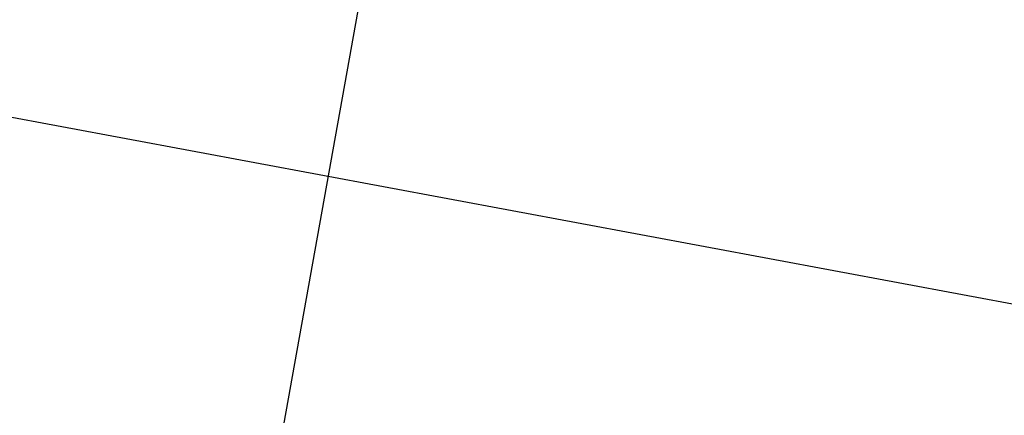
# Model space of a CAD drawing. Header units: millimetres. Extents: x -20520 to 12860, y -2780 to 10870.
# Tile 36 of 147: x -11097 to -10277, y 7966 to 8295. Entities that reach past the tile are written whole.
import ezdxf

# ---------------------------------------------------------------- set-up
doc = ezdxf.new("R2010")
doc.units = ezdxf.units.MM
doc.header["$LTSCALE"] = 0.5
doc.header["$MEASUREMENT"] = 0
doc.linetypes.add('PLINE', pattern=[0])
doc.layers.add('858- Detaljer(Nye konstruksjoner)', color=7, linetype='Continuous')
doc.dimstyles.new('GENERATED_STYLE__1', dxfattribs={"dimtxt": 0.18, "dimasz": 76, "dimexe": 0.18, "dimexo": 0.0625, "dimgap": 0, "dimtad": 0, "dimtih": 1, "dimtoh": 1, "dimdec": 4, "dimzin": 0, "dimdsep": 46, "dimcen": 0.09, "dimadec": 0, "dimazin": 0, "dimtfac": 1, "dimtdec": 4, "dimtmove": 0, "dimatfit": 3, "dimldrblk": 'ARROWHEAD_17', "dimfxl": 1, "dimtolj": 1, "dimtzin": 0, "dimarcsym": 0})

# ---------------------------------------------------------------- blocks, each defined once
blk = doc.blocks.new('ARROWHEAD_17')
at = {"linetype": 'Continuous'}
for p, q in [((-0.188, -0.7), (0.188, 0.7)), ((0, 0), (-1, 0))]:
    blk.add_line(p, q, dxfattribs=at)

msp = doc.modelspace()

# ---------------------------------------------------------------- linework, layer by layer
at = {"layer": '858- Detaljer(Nye konstruksjoner)', "linetype": 'PLINE'}
msp.add_line((-12876, 8544.14), (-6045.74, 7272.06), dxfattribs=at)

# ---------------------------------------------------------------- leaders
at = {"layer": '858- Detaljer(Nye konstruksjoner)', "linetype": 'PLINE', "annotation_type": 0, "has_hookline": 1, "hookline_direction": 0, "text_width": 2111.8}
msp.add_leader([(-10986.77, 7346.87), (-10748.78, 8670.17), (-10331.57, 8624.74)], dimstyle='GENERATED_STYLE__1', dxfattribs=at)

doc.saveas('drawing.dxf')
